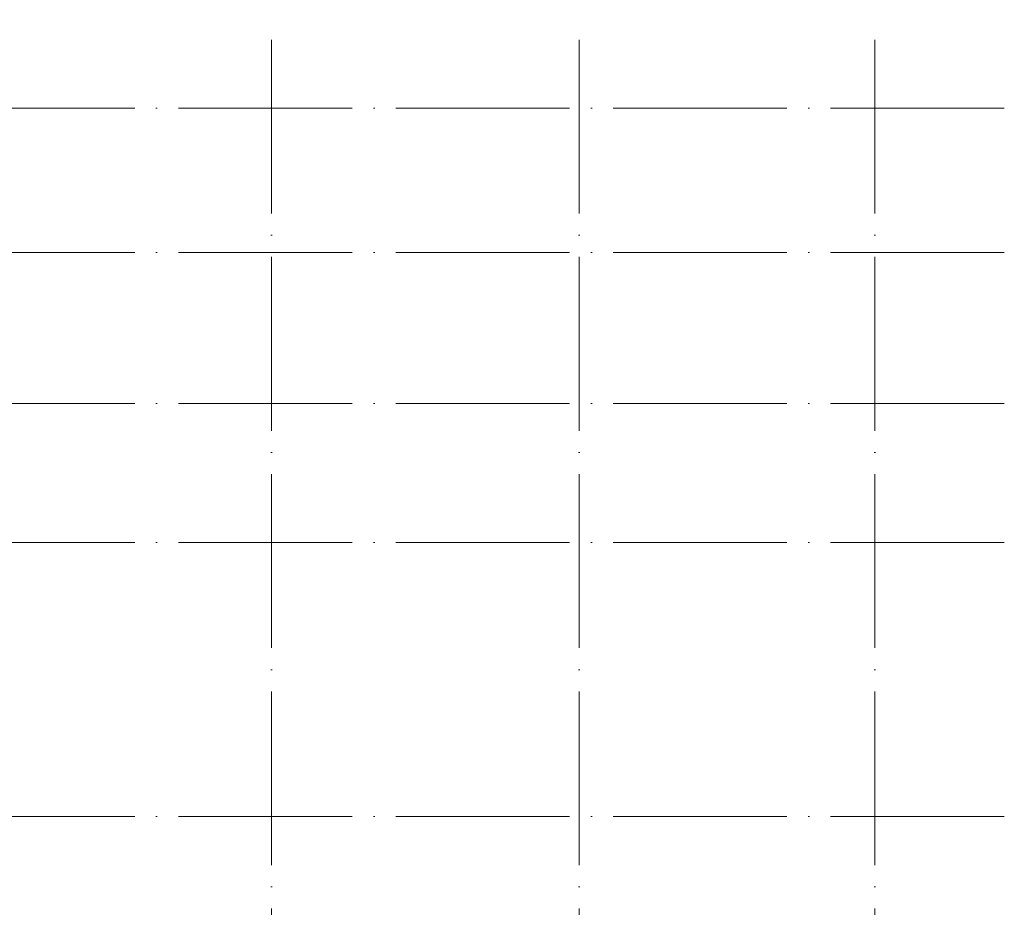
# Model space of a CAD drawing. Header units: millimetres. Extents: x -30540 to 173936, y -11730 to 122288.
# Tile 55 of 116: x 45212 to 67863, y 101856 to 122288. Entities that reach past the tile are written whole.
import ezdxf

# ---------------------------------------------------------------- set-up
doc = ezdxf.new("R2010")
doc.units = ezdxf.units.MM
doc.linetypes.add('ADSK_Линия сетки', pattern=[5000, 4000, -500, 0, -500])
doc.layers.add('S-GRID-____-OTLN', color=7, linetype='Continuous', lineweight=9)

msp = doc.modelspace()

# ---------------------------------------------------------------- linework, layer by layer
at = {"layer": 'S-GRID-____-OTLN', "color": 253, "linetype": 'ADSK_Линия сетки', "true_color": 0xaaaaaa}
for p, q in [((51005.3, 67824.7), (51005.3, 122287.9)), ((58085.3, 67824.7), (58085.3, 122287.9)), ((64885.3, 67824.7), (64885.3, 122287.9)), ((67863.4, 120250), (9800.2, 120250)), ((67863.4, 116930), (9800.2, 116930)), ((67863.4, 113450), (9800.2, 113450)), ((67863.4, 110250), (9800.2, 110250)), ((67863.4, 103950), (9800.2, 103950))]:
    msp.add_line(p, q, dxfattribs=at)

doc.saveas('drawing.dxf')
